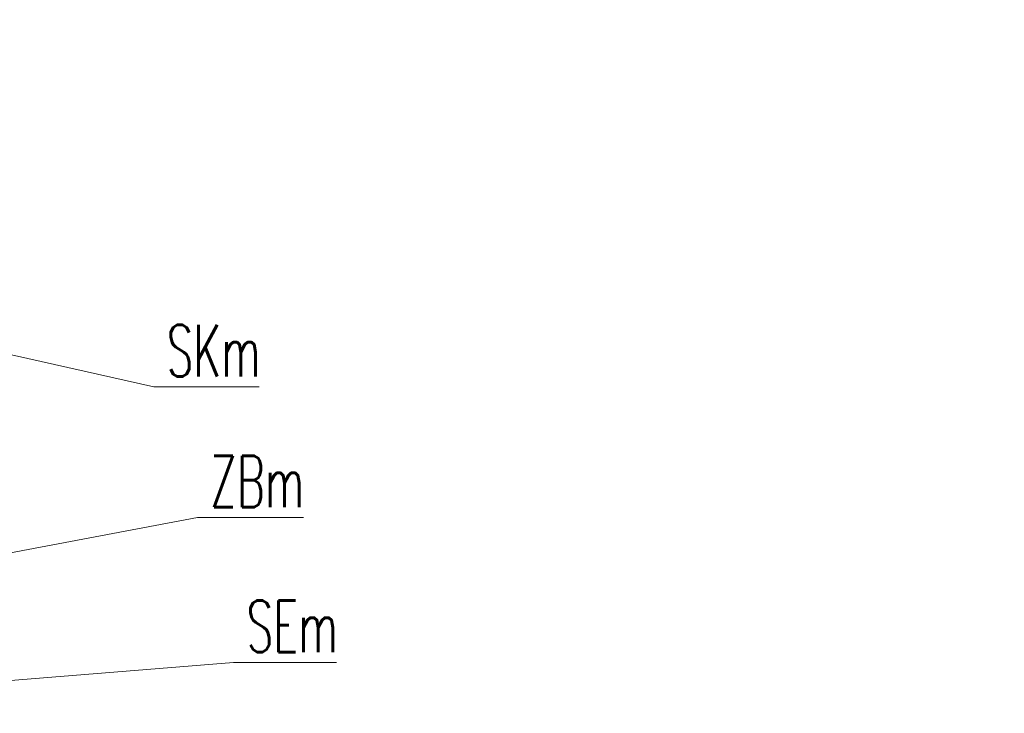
# Model space of a CAD drawing. Header units: metres. Extents: x 7506071 to 7508568, y 5798919 to 5800648.
# Tile 80 of 96: x 7507486 to 7507505, y 5799545 to 5799558. Entities that reach past the tile are written whole.
import ezdxf
from ezdxf import colors
from ezdxf.entities.mleader import LeaderData, LeaderLine
from ezdxf.math import Vec2, Vec3

# ---------------------------------------------------------------- set-up
doc = ezdxf.new("R2010")
doc.units = ezdxf.units.M
doc.layers.add('IS-KT-opis', color=218, linetype='Continuous', lineweight=20)
doc.styles.add('IS-0.6', font='simplex.shx', dxfattribs={"width": 0.6})

# ---------------------------------------------------------------- blocks, each defined once
blk = doc.blocks.new('_None')

msp = doc.modelspace()

# ---------------------------------------------------------------- leaders
at = {"layer": 'IS-KT-opis'}
ml = msp.add_multileader_mtext('Standard', dxfattribs=at)
ml.set_content('SKm', color=256, style='IS-0.6')
ml.set_leader_properties(linetype='Continuous', lineweight=9)
ml.set_arrow_properties(name='NONE')
ml.build(insert=Vec2(0, 0))
ml.multileader.update_dxf_attribs({"has_dogleg": 0, "text_left_attachment_type": 6, "text_right_attachment_type": 6, "dogleg_length": 0, "arrow_head_size": 0.25})
ctx = ml.context
ctx.base_point, ctx.char_height, ctx.arrow_head_size, ctx.landing_gap_size, ctx.plane_origin = Vec3(7507488.451729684, 5799551.023709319), 1, 0.25, 0.25, Vec3(7507521.086533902, 5799548.659415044)
ctx.left_attachment, ctx.right_attachment = 6, 6
notes = []
notes.append((ctx, [(1, (1, 1, 0), (7507488.451729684, 5799551.023709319), (1, 0), 0, [(0, [(7507481.44534988, 5799552.596262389)], 0, [])])]))
ctx.mtext.insert, ctx.mtext.line_spacing_style, ctx.mtext.flow_direction = Vec3(7507488.701729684, 5799552.223709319), 2, 5
ml = msp.add_multileader_mtext('Standard', dxfattribs=at)
ml.set_content('ZBm', color=256, style='IS-0.6')
ml.set_leader_properties(linetype='Continuous', lineweight=9)
ml.set_arrow_properties(name='NONE')
ml.build(insert=Vec2(0, 0))
ml.multileader.update_dxf_attribs({"has_dogleg": 0, "text_left_attachment_type": 6, "text_right_attachment_type": 6, "dogleg_length": 0, "arrow_head_size": 0.25})
ctx = ml.context
ctx.base_point, ctx.char_height, ctx.arrow_head_size, ctx.landing_gap_size, ctx.plane_origin = Vec3(7507489.29780967, 5799548.491455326), 1, 0.25, 0.25, Vec3(7507519.590963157, 5799545.000520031)
ctx.left_attachment, ctx.right_attachment = 6, 6
notes.append((ctx, [(1, (1, 1, 0), (7507489.29780967, 5799548.491455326), (1, 0), 0, [(0, [(7507481.809542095, 5799547.084475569)], 0, [])])]))
ctx.mtext.insert, ctx.mtext.line_spacing_style, ctx.mtext.flow_direction = Vec3(7507489.54780967, 5799549.691455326), 2, 5
ml = msp.add_multileader_mtext('Standard', dxfattribs=at)
ml.set_content('SEm', color=256, style='IS-0.6')
ml.set_leader_properties(linetype='Continuous', lineweight=9)
ml.set_arrow_properties(name='NONE')
ml.build(insert=Vec2(0, 0))
ml.multileader.update_dxf_attribs({"has_dogleg": 0, "text_left_attachment_type": 6, "text_right_attachment_type": 6, "dogleg_length": 0, "arrow_head_size": 0.25})
ctx = ml.context
ctx.base_point, ctx.char_height, ctx.arrow_head_size, ctx.landing_gap_size, ctx.plane_origin = Vec3(7507489.999305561, 5799545.686330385), 1, 0.25, 0.25, Vec3(7507521.216519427, 5799541.410720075)
ctx.left_attachment, ctx.right_attachment = 6, 6
notes.append((ctx, [(1, (1, 1, 0), (7507489.999305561, 5799545.686330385), (1, 0), 0, [(0, [(7507480.749188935, 5799544.931419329)], 0, [])])]))
ctx.mtext.insert, ctx.mtext.line_spacing_style, ctx.mtext.flow_direction = Vec3(7507490.249305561, 5799546.886330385), 2, 5
for ctx, leaders in notes:
    for number, flags, end, landing, length, lines in leaders:
        leader = LeaderData()
        leader.index, (leader.has_last_leader_line, leader.has_dogleg_vector, leader.attachment_direction) = number, flags
        leader.last_leader_point, leader.dogleg_vector, leader.dogleg_length = Vec3(end), Vec3(landing), length
        for number, points, colour, breaks in lines:
            line = LeaderLine()
            line.index, line.vertices, line.color, line.breaks = number, Vec3.list(points), colors.encode_raw_color(colour), breaks
            leader.lines.append(line)
        ctx.leaders.append(leader)

doc.saveas('drawing.dxf')
